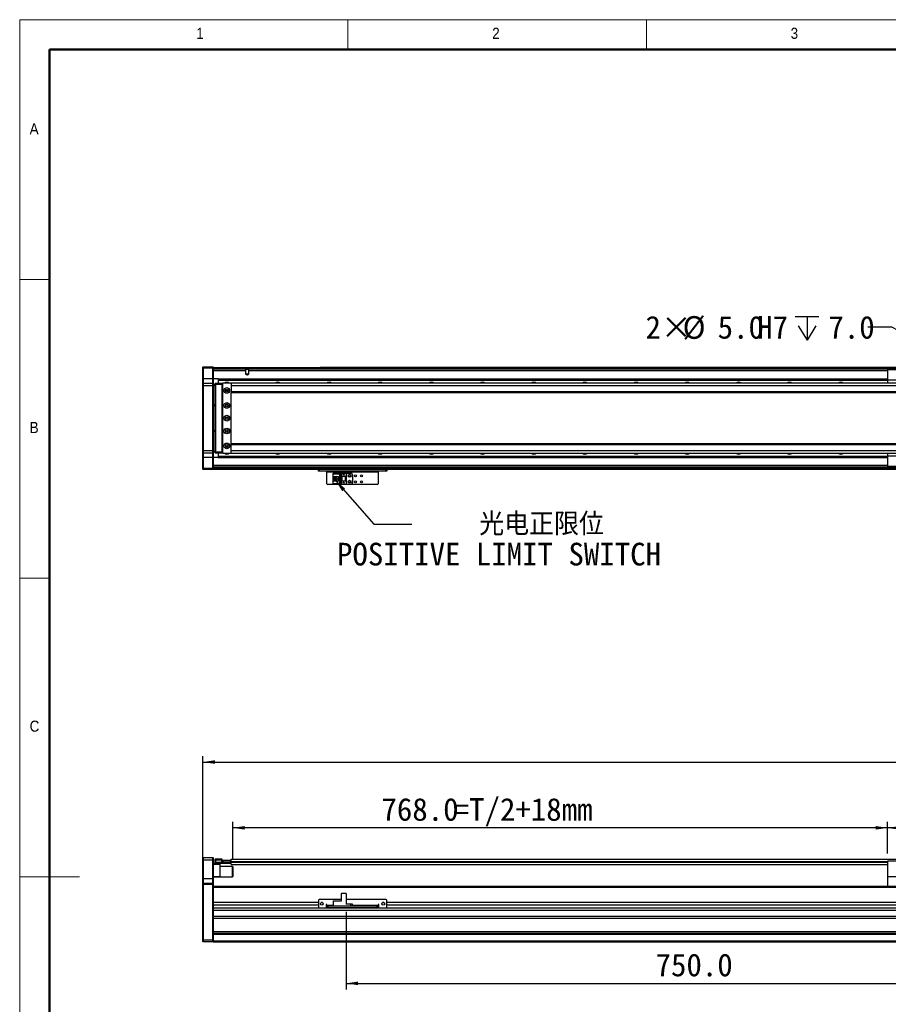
# Model space of a CAD drawing. Header units: millimetres. Extents: x 35 to 2905, y 35 to 2044.
# Tile 2 of 7: x 35 to 1054, y 890 to 2044. Entities that reach past the tile are written whole.
import ezdxf

# ---------------------------------------------------------------- set-up
doc = ezdxf.new("R2010")
doc.units = ezdxf.units.MM
doc.header["$LTSCALE"] = 7
doc.layers.add('DIMNS', color=7, linetype='Continuous')
doc.styles.add('SLDTEXTSTYLE1', font='Gothic.ttf', dxfattribs={"width": 0.913})
doc.styles.add('SLDTEXTSTYLE8', font='txt')
doc.styles.add('SLDTEXTSTYLE9', font='txt', dxfattribs={"bigfont": 'bigfont'})
doc.dimstyles.new('SLDDIMSTYLE0', dxfattribs={"dimtxt": 26.6, "dimasz": 14, "dimexe": 0, "dimexo": 0.0625, "dimgap": 6.65, "dimtad": 2, "dimdec": 1, "dimrnd": 1e-09, "dimzin": 4, "dimdsep": 46, "dimtxsty": 'SLDTEXTSTYLE8', "dimsah": 1, "dimcen": 0.09, "dimadec": 0, "dimazin": 1, "dimtfac": 1, "dimtdec": 1, "dimtofl": 0, "dimtmove": 0, "dimatfit": 3, "dimfxl": 0, "dimfrac": 2, "dimtolj": 1, "dimtzin": 12, "dimarcsym": 0})
doc.dimstyles.new('SLDDIMSTYLE3', dxfattribs={"dimtxt": 0.18, "dimasz": 14, "dimexe": 0, "dimexo": 0.0625, "dimgap": 0, "dimtad": 0, "dimtih": 1, "dimtoh": 1, "dimdec": 0, "dimrnd": 1e-09, "dimzin": 0, "dimdsep": 46, "dimtxsty": 'Standard', "dimsah": 1, "dimcen": 0.09, "dimadec": 0, "dimazin": 0, "dimtfac": 14, "dimtdec": 0, "dimtofl": 0, "dimtmove": 0, "dimatfit": 3, "dimfxl": 0, "dimfrac": 2, "dimtolj": 1, "dimtzin": 0, "dimarcsym": 0})
doc.dimstyles.new('SLDDIMSTYLE7', dxfattribs={"dimtxt": 26.6, "dimasz": 14, "dimexe": 0, "dimexo": 0.0625, "dimgap": 6.65, "dimtad": 0, "dimtih": 1, "dimtoh": 1, "dimdec": 1, "dimrnd": 1e-09, "dimzin": 4, "dimdsep": 46, "dimtxsty": 'SLDTEXTSTYLE8', "dimsah": 1, "dimcen": 0, "dimadec": 0, "dimazin": 1, "dimtfac": 1, "dimtdec": 1, "dimtofl": 0, "dimtmove": 0, "dimatfit": 3, "dimfxl": 0, "dimfrac": 2, "dimtolj": 1, "dimtzin": 12, "dimarcsym": 0})

# ---------------------------------------------------------------- blocks, each defined once
blk = doc.blocks.new('_D')
at = {"layer": 'DIMNS'}
for p, q in [((249.9, 1039.4), (249.9, 1181)), ((2105.9, 1039.4), (2105.9, 1181)), ((249.9, 1174), (2105.9, 1174))]:
    blk.add_line(p, q, dxfattribs=at)
for points in [[(249.9, 1174), (263.9, 1171.9), (263.9, 1176.1)], [(2105.9, 1174), (2091.9, 1176.1), (2091.9, 1171.9)]]:
    blk.add_solid(points, dxfattribs=at)
at = {"layer": 'DIMNS', "insert": (1114.3, 1208.9), "char_height": 26.6, "attachment_point": 1, "style": 'SLDTEXTSTYLE8'}
blk.add_mtext('1856.0', dxfattribs=at)
blk = doc.blocks.new('_D_1')
at = {"layer": 'DIMNS'}
for p, q in [((284.9, 1060.1), (284.9, 1103.9)), ((1052.9, 1096.9), (284.9, 1096.9)), ((1052.9, 1066.9), (1052.9, 1103.9))]:
    blk.add_line(p, q, dxfattribs=at)
for points in [[(284.9, 1096.9), (298.9, 1094.8), (298.9, 1099)], [(1052.9, 1096.9), (1038.9, 1099), (1038.9, 1094.8)]]:
    blk.add_solid(points, dxfattribs=at)
at = {"layer": 'DIMNS', "char_height": 26.6, "attachment_point": 1, "style": 'SLDTEXTSTYLE8'}
for s, insert in [('768.0', (459.3, 1131.8)), ('=T/2+18mm', (544, 1131.8))]:
    blk.add_mtext(s, dxfattribs=dict(at, insert=insert))
blk = doc.blocks.new('_D_3')
at = {"layer": 'DIMNS'}
for p, q in [((1052.9, 1066.9), (1052.9, 1103.8)), ((1302.9, 1096.8), (1052.9, 1096.8)), ((1302.9, 1066.9), (1302.9, 1103.8))]:
    blk.add_line(p, q, dxfattribs=at)
for points in [[(1052.9, 1096.8), (1066.9, 1094.7), (1066.9, 1098.9)], [(1302.9, 1096.8), (1288.9, 1098.9), (1288.9, 1094.7)]]:
    blk.add_solid(points, dxfattribs=at)
at = {"layer": 'DIMNS', "insert": (1123.9, 1131.7), "char_height": 26.6, "attachment_point": 1, "style": 'SLDTEXTSTYLE8'}
blk.add_mtext('250.0', dxfattribs=at)
blk = doc.blocks.new('_D_4')
at = {"layer": 'DIMNS'}
for p, q in [((1167.9, 1005.6), (1167.9, 907.6)), ((417.9, 998.6), (417.9, 907.6)), ((417.9, 914.6), (1167.9, 914.6))]:
    blk.add_line(p, q, dxfattribs=at)
for points in [[(417.9, 914.6), (431.9, 912.5), (431.9, 916.7)], [(1167.9, 914.6), (1153.9, 916.7), (1153.9, 912.5)]]:
    blk.add_solid(points, dxfattribs=at)
at = {"layer": 'DIMNS', "insert": (780.8, 949.5), "char_height": 26.6, "attachment_point": 1, "style": 'SLDTEXTSTYLE8'}
blk.add_mtext('750.0', dxfattribs=at)
blk = doc.blocks.new('SW_SYMBOL_HOLE_DEPTH')
at = {"layer": 'DIMNS', "color": 0}
for p, q in [((0, 6125), (5600, 6125)), ((2800, 6125), (2800, 525)), ((700, 3885), (2800, 525)), ((4900, 3885), (2800, 525))]:
    blk.add_line(p, q, dxfattribs=at)
blk = doc.blocks.new('_D_23')
at = {"layer": 'DIMNS'}
for p, q in [((1057.8, 1683.5), (1029.8, 1683.5)), ((1163.2, 1628.1), (1057.8, 1683.5))]:
    blk.add_line(p, q, dxfattribs=at)
blk.add_solid([(1163.2, 1628.1), (1151.8, 1636.5), (1149.8, 1632.8)], dxfattribs=at)
at = {"layer": 'DIMNS', "xscale": 0.004985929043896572, "yscale": 0.004985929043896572, "zscale": 0.004985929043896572}
blk.add_blockref('SW_SYMBOL_HOLE_DEPTH', (944.5, 1665.8), dxfattribs=at)
at = {"layer": 'DIMNS', "char_height": 26.6, "attachment_point": 1, "style": 'SLDTEXTSTYLE8'}
for s, insert in [('2×', (769, 1696.8)), ('%%c', (812.5, 1696.6)), ('5.0', (853.6, 1696.8)), ('H7', (900, 1696.8)), ('7.0', (983.5, 1696.8))]:
    blk.add_mtext(s, dxfattribs=dict(at, insert=insert))
blk = doc.blocks.new('SW_NOTE_5')
at = {"layer": 'DIMNS', "color": 0, "char_height": 26.6, "attachment_point": 2}
for s, insert, style in [('    光电正限位', (104.9, 13.4), 'SLDTEXTSTYLE9'), ('POSITIVE LIMIT SWITCH', (102.4, -21.8), 'SLDTEXTSTYLE8')]:
    blk.add_mtext(s, dxfattribs=dict(at, insert=insert, style=style))

msp = doc.modelspace()

# ---------------------------------------------------------------- linework, layer by layer
at = {"color": 7, "linetype": 'Continuous', "lineweight": 18}
for p, q in [((2905, 2044), (35, 2044)), ((35, 2044), (35, 35)), ((420, 2009), (420, 2044)), ((770, 2044), (770, 2009)), ((70, 2009), (2870, 2009)), ((70, 2009), (70, 70)), ((70, 1739.5), (35, 1739.5)), ((35, 1389.5), (70, 1389.5)), ((35, 1039.5), (105, 1039.5))]:
    msp.add_line(p, q, dxfattribs=at)
at = {"color": 7, "linetype": 'Continuous', "lineweight": 50}
for p, q in [((2870, 2009), (70, 2009)), ((70, 2009), (70, 70))]:
    msp.add_line(p, q, dxfattribs=at)
at = {"color": 7, "linetype": 'Continuous', "lineweight": 25}
for p, q in [((249.91, 1636.68), (250.21, 1636.98)), ((249.91, 1635.48), (249.91, 1636.68)), ((249.91, 1635.48), (250.21, 1635.48)), ((249.91, 1622.98), (249.91, 1635.48)), ((250.21, 1636.98), (250.21, 1635.48)), ((250.21, 1636.98), (261.61, 1636.98)), ((250.21, 1635.48), (250.21, 1622.98)), ((261.61, 1635.48), (250.21, 1635.48)), ((261.61, 1635.48), (261.61, 1636.98)), ((261.61, 1636.98), (261.91, 1636.68)), ((261.61, 1622.98), (261.61, 1635.48)), ((261.61, 1635.48), (261.91, 1635.48)), ((261.91, 1636.68), (261.91, 1635.48)), ((261.91, 1636.48), (1078.91, 1636.48)), ((261.91, 1635.48), (261.91, 1622.98)), ((1078.91, 1634.49), (261.91, 1634.49)), ((300.27, 1632.49), (261.91, 1632.49)), ((300.27, 1628.38), (300.27, 1632.49)), ((303.54, 1628.38), (300.27, 1628.38)), ((303.54, 1632.49), (303.54, 1628.38)), ((387.41, 1636.78), (1078.91, 1636.78)), ((387.41, 1636.78), (387.41, 1636.58)), ((387.41, 1636.58), (1078.91, 1636.58)), ((387.41, 1636.48), (387.41, 1636.58)), ((1302.91, 1633.48), (1052.91, 1633.48)), ((1052.91, 1633.48), (1052.91, 1621.48)), ((249.91, 1622.98), (250.21, 1622.98)), ((249.91, 1617.68), (249.91, 1622.98)), ((250.21, 1617.98), (249.91, 1617.68)), ((249.91, 1614.98), (249.91, 1617.68)), ((250.21, 1622.98), (250.21, 1617.98)), ((261.61, 1622.98), (250.21, 1622.98)), ((250.21, 1617.98), (250.21, 1614.98)), ((250.21, 1617.98), (261.61, 1617.98)), ((261.61, 1617.98), (261.61, 1622.98)), ((261.61, 1622.98), (261.91, 1622.98)), ((261.61, 1614.98), (261.61, 1617.98)), ((261.61, 1617.98), (261.91, 1617.68)), ((267.91, 1622.99), (261.91, 1622.99)), ((261.91, 1622.98), (261.91, 1617.68)), ((261.91, 1617.68), (261.91, 1614.98)), ((261.91, 1616.48), (264.41, 1616.48)), ((264.41, 1617.68), (264.71, 1617.98)), ((264.41, 1616.48), (264.41, 1617.68)), ((264.41, 1537.48), (264.41, 1616.48)), ((264.41, 1616.48), (264.71, 1616.48)), ((264.71, 1617.98), (264.71, 1616.48)), ((264.71, 1617.98), (271.91, 1617.98)), ((264.71, 1616.48), (264.71, 1537.48)), ((271.91, 1616.48), (264.71, 1616.48)), ((267.91, 1622.99), (1052.91, 1622.99)), ((267.91, 1622.99), (267.91, 1622.7)), ((267.91, 1622.7), (1052.91, 1622.7)), ((267.91, 1622.7), (267.91, 1621.8)), ((267.91, 1621.8), (1052.91, 1621.8)), ((267.91, 1621.8), (267.91, 1621.5)), ((267.91, 1621.5), (1052.91, 1621.5)), ((267.91, 1621.5), (267.91, 1617.98)), ((271.91, 1617.98), (271.91, 1616.48)), ((271.91, 1617.98), (273.41, 1617.98)), ((273.11, 1617.68), (271.91, 1617.68)), ((271.91, 1616.48), (271.91, 1537.48)), ((272.91, 1615.98), (272.41, 1615.98)), ((272.41, 1615.98), (272.41, 1537.98)), ((273.41, 1617.98), (272.91, 1617.48)), ((272.91, 1617.48), (272.91, 1536.48)), ((282.41, 1617.98), (273.41, 1617.98)), ((282.91, 1617.48), (282.41, 1617.98)), ((2073.41, 1617.98), (282.91, 1617.98)), ((282.91, 1617.98), (282.91, 1617.48)), ((282.91, 1617.35), (282.91, 1617.48)), ((282.91, 1617.35), (282.91, 1614.98)), ((1302.91, 1621.48), (1052.91, 1621.48)), ((1052.91, 1621.48), (1052.91, 1617.98)), ((249.91, 1538.98), (249.91, 1614.98)), ((250.21, 1614.98), (249.91, 1614.98)), ((250.21, 1614.98), (250.21, 1538.98)), ((261.61, 1614.98), (250.21, 1614.98)), ((261.61, 1538.98), (261.61, 1614.98)), ((261.61, 1614.98), (261.91, 1614.98)), ((264.41, 1615.48), (261.91, 1615.48)), ((261.91, 1614.98), (261.91, 1538.98)), ((279.05, 1609.98), (276.76, 1609.98)), ((2073.91, 1614.98), (282.91, 1614.98)), ((282.91, 1614.98), (282.91, 1607.98)), ((2073.91, 1607.98), (282.91, 1607.98)), ((282.91, 1607.98), (282.91, 1606.98)), ((282.91, 1606.98), (2073.91, 1606.98)), ((282.91, 1546.98), (282.91, 1606.98)), ((261.91, 1592.48), (264.41, 1592.48)), ((264.41, 1591.48), (261.91, 1591.48)), ((261.91, 1562.48), (264.41, 1562.48)), ((264.41, 1561.48), (261.91, 1561.48)), ((2073.91, 1546.98), (282.91, 1546.98)), ((282.91, 1545.98), (282.91, 1546.98)), ((249.91, 1536.28), (249.91, 1538.98)), ((250.21, 1538.98), (249.91, 1538.98)), ((250.21, 1535.98), (249.91, 1536.28)), ((249.91, 1530.98), (249.91, 1536.28)), ((250.21, 1538.98), (250.21, 1535.98)), ((250.21, 1538.98), (261.61, 1538.98)), ((261.61, 1535.98), (250.21, 1535.98)), ((250.21, 1535.98), (250.21, 1530.98)), ((261.61, 1535.98), (261.61, 1538.98)), ((261.61, 1538.98), (261.91, 1538.98)), ((261.61, 1535.98), (261.91, 1536.28)), ((261.61, 1530.98), (261.61, 1535.98)), ((261.91, 1538.98), (261.91, 1536.28)), ((261.91, 1538.48), (264.41, 1538.48)), ((264.41, 1537.48), (261.91, 1537.48)), ((261.91, 1536.28), (261.91, 1530.98)), ((264.41, 1536.28), (264.41, 1537.48)), ((264.41, 1537.48), (264.71, 1537.48)), ((264.41, 1536.28), (264.71, 1535.98)), ((264.71, 1537.48), (264.71, 1535.98)), ((264.71, 1537.48), (271.91, 1537.48)), ((271.91, 1535.98), (264.71, 1535.98)), ((267.91, 1535.98), (267.91, 1532.46)), ((271.91, 1537.48), (271.91, 1535.98)), ((271.91, 1536.28), (273.11, 1536.28)), ((273.41, 1535.98), (271.91, 1535.98)), ((272.41, 1537.98), (272.91, 1537.98)), ((272.91, 1536.48), (273.41, 1535.98)), ((273.41, 1535.98), (282.41, 1535.98)), ((276.76, 1543.98), (279.05, 1543.98)), ((282.41, 1535.98), (282.91, 1536.48)), ((282.91, 1545.98), (2073.91, 1545.98)), ((282.91, 1538.98), (282.91, 1545.98)), ((282.91, 1538.98), (2073.91, 1538.98)), ((282.91, 1536.62), (282.91, 1538.98)), ((282.91, 1536.48), (282.91, 1536.62)), ((282.91, 1535.98), (282.91, 1536.48)), ((282.91, 1535.98), (2073.41, 1535.98)), ((1052.91, 1535.98), (1052.91, 1532.48)), ((250.21, 1530.98), (249.91, 1530.98)), ((249.91, 1518.48), (249.91, 1530.98)), ((261.61, 1530.98), (250.21, 1530.98)), ((250.21, 1530.98), (250.21, 1518.48)), ((261.91, 1530.98), (261.61, 1530.98)), ((261.61, 1518.48), (261.61, 1530.98)), ((261.91, 1530.98), (261.91, 1518.48)), ((267.91, 1530.98), (261.91, 1530.98)), ((267.91, 1532.46), (1052.91, 1532.46)), ((267.91, 1532.46), (267.91, 1532.17)), ((267.91, 1532.17), (1052.91, 1532.17)), ((267.91, 1532.17), (267.91, 1531.27)), ((267.91, 1531.27), (1052.91, 1531.27)), ((267.91, 1531.27), (267.91, 1530.98)), ((267.91, 1530.98), (1052.91, 1530.98)), ((1302.91, 1532.48), (1052.91, 1532.48)), ((1052.91, 1532.48), (1052.91, 1520.48)), ((250.21, 1518.48), (249.91, 1518.48)), ((249.91, 1517.28), (249.91, 1518.48)), ((250.21, 1516.98), (249.91, 1517.28)), ((250.21, 1518.48), (250.21, 1516.98)), ((250.21, 1518.48), (261.61, 1518.48)), ((261.61, 1516.98), (250.21, 1516.98)), ((261.61, 1516.98), (261.61, 1518.48)), ((261.91, 1518.48), (261.61, 1518.48)), ((261.91, 1517.28), (261.61, 1516.98)), ((1167.91, 1519.48), (261.91, 1519.48)), ((261.91, 1518.48), (261.91, 1517.28)), ((261.91, 1517.28), (261.91, 1516.98)), ((1167.91, 1516.98), (261.91, 1516.98)), ((385.41, 1514.98), (385.41, 1516.98)), ((386.41, 1514.98), (385.41, 1514.98)), ((386.41, 1516.98), (386.41, 1514.98)), ((464.41, 1514.98), (386.41, 1514.98)), ((395.41, 1514.98), (395.41, 1513.98)), ((395.41, 1513.98), (455.41, 1513.98)), ((395.41, 1500.18), (395.41, 1513.98)), ((402.71, 1511.88), (402.71, 1512.68)), ((402.71, 1512.68), (411.91, 1512.68)), ((411.01, 1511.88), (402.71, 1511.88)), ((402.71, 1511.88), (402.71, 1511.38)), ((410.51, 1511.38), (411.01, 1511.88)), ((411.01, 1500.08), (411.01, 1511.88)), ((411.91, 1512.68), (411.91, 1508.98)), ((411.91, 1512.68), (417.91, 1512.68)), ((417.91, 1512.68), (417.91, 1508.98)), ((417.91, 1512.68), (423.41, 1512.68)), ((455.41, 1513.98), (455.41, 1514.98)), ((455.41, 1513.98), (455.41, 1500.18)), ((464.41, 1514.98), (464.41, 1516.98)), ((465.41, 1514.98), (464.41, 1514.98)), ((465.41, 1516.98), (465.41, 1514.98)), ((1302.91, 1520.48), (1052.91, 1520.48)), ((395.41, 1500.18), (396.41, 1499.18)), ((410.51, 1511.38), (402.71, 1511.38)), ((402.71, 1508.78), (402.71, 1511.38)), ((402.71, 1508.78), (408.91, 1508.78)), ((402.71, 1503.18), (402.71, 1508.78)), ((408.91, 1503.18), (402.71, 1503.18)), ((402.71, 1500.58), (402.71, 1503.18)), ((402.71, 1500.58), (410.51, 1500.58)), ((402.71, 1500.58), (402.71, 1500.08)), ((404.01, 1503.18), (404.01, 1508.78)), ((404.51, 1508.43), (404.51, 1508.78)), ((408.91, 1508.43), (404.51, 1508.43)), ((404.51, 1503.53), (404.51, 1508.43)), ((404.51, 1503.18), (404.51, 1503.53)), ((404.51, 1503.53), (408.91, 1503.53)), ((407.31, 1506.78), (405.47, 1506.78)), ((405.47, 1506.78), (405.47, 1505.18)), ((405.47, 1505.18), (407.31, 1505.18)), ((407.31, 1506.78), (407.31, 1505.18)), ((408.91, 1508.78), (408.91, 1503.18)), ((410.51, 1500.58), (410.51, 1511.38)), ((411.01, 1500.08), (410.51, 1500.58)), ((411.91, 1508.98), (417.91, 1508.98)), ((411.91, 1508.98), (411.91, 1502.98)), ((411.91, 1502.98), (411.91, 1499.28)), ((417.91, 1502.98), (411.91, 1502.98)), ((412.41, 1508.98), (412.41, 1502.98)), ((412.71, 1508.98), (412.71, 1502.98)), ((414.31, 1511.18), (414.51, 1511.18)), ((414.91, 1509.98), (414.31, 1511.18)), ((414.31, 1501.58), (414.51, 1501.58)), ((414.91, 1500.38), (414.31, 1501.58)), ((414.51, 1511.58), (415.31, 1511.58)), ((414.51, 1511.18), (414.51, 1511.58)), ((414.51, 1501.98), (415.31, 1501.98)), ((414.51, 1501.58), (414.51, 1501.98)), ((415.51, 1511.18), (414.91, 1509.98)), ((415.51, 1501.58), (414.91, 1500.38)), ((415.31, 1511.58), (415.31, 1511.18)), ((415.31, 1511.18), (415.51, 1511.18)), ((415.31, 1501.98), (415.31, 1501.58)), ((415.31, 1501.58), (415.51, 1501.58)), ((417.11, 1502.98), (417.11, 1508.98)), ((417.41, 1502.98), (417.41, 1508.98)), ((417.91, 1508.98), (417.91, 1502.98)), ((417.91, 1502.98), (417.91, 1499.28)), ((425.41, 1510.68), (425.41, 1501.28)), ((454.41, 1499.18), (455.41, 1500.18)), ((454.41, 1499.18), (396.41, 1499.18)), ((402.71, 1500.08), (411.01, 1500.08)), ((402.71, 1499.28), (402.71, 1500.08)), ((411.91, 1499.28), (402.71, 1499.28)), ((417.91, 1499.28), (411.91, 1499.28)), ((423.41, 1499.28), (417.91, 1499.28)), ((250.21, 1061.97), (249.91, 1061.67)), ((249.91, 1058.97), (249.91, 1061.67)), ((250.21, 1061.97), (250.21, 1058.97)), ((250.21, 1061.97), (261.61, 1061.97)), ((261.61, 1058.97), (261.61, 1061.97)), ((261.61, 1061.97), (261.91, 1061.67)), ((261.91, 1061.67), (261.91, 1058.97)), ((250.21, 1058.97), (249.91, 1058.97)), ((249.91, 1036.97), (249.91, 1058.97)), ((250.21, 1058.97), (250.21, 1036.97)), ((261.61, 1058.97), (250.21, 1058.97)), ((261.61, 1036.97), (261.61, 1058.97)), ((261.61, 1058.97), (261.91, 1058.97)), ((261.91, 1058.97), (261.91, 1036.97)), ((261.91, 1054.97), (264.71, 1054.97)), ((269.91, 1053.97), (261.91, 1053.97)), ((264.41, 1060.17), (264.71, 1060.47)), ((264.41, 1058.97), (264.41, 1060.17)), ((264.41, 1056.47), (264.41, 1058.97)), ((264.41, 1058.97), (264.71, 1058.97)), ((264.41, 1055.27), (264.41, 1056.47)), ((264.71, 1056.47), (264.41, 1056.47)), ((264.71, 1054.97), (264.41, 1055.27)), ((264.71, 1060.47), (264.71, 1058.97)), ((264.71, 1060.47), (271.91, 1060.47)), ((264.71, 1058.97), (264.71, 1056.47)), ((271.91, 1058.97), (264.71, 1058.97)), ((264.71, 1056.47), (264.71, 1054.97)), ((264.71, 1056.47), (282.11, 1056.47)), ((282.11, 1054.97), (264.71, 1054.97)), ((269.91, 1054.97), (269.91, 1053.97)), ((269.91, 1053.97), (269.91, 1039.97)), ((284.61, 1051.47), (269.91, 1051.47)), ((271.91, 1060.47), (271.91, 1058.97)), ((271.91, 1056.67), (271.91, 1058.97)), ((271.91, 1056.97), (282.11, 1056.97)), ((282.11, 1056.67), (271.91, 1056.67)), ((272.41, 1056.97), (272.41, 1057.17)), ((272.41, 1057.17), (272.91, 1057.17)), ((272.91, 1057.17), (272.91, 1059.17)), ((272.91, 1059.17), (273.41, 1059.17)), ((273.41, 1057.17), (272.91, 1057.17)), ((273.41, 1059.17), (273.41, 1057.17)), ((273.41, 1059.17), (282.41, 1059.17)), ((273.41, 1057.17), (282.41, 1057.17)), ((282.11, 1056.97), (282.11, 1056.67)), ((282.11, 1056.97), (282.41, 1056.67)), ((282.11, 1056.97), (282.91, 1056.97)), ((282.11, 1056.47), (282.11, 1056.67)), ((282.11, 1056.67), (282.41, 1056.67)), ((282.11, 1054.97), (282.11, 1056.47)), ((282.11, 1056.47), (282.41, 1056.47)), ((282.11, 1054.97), (282.41, 1055.27)), ((282.41, 1057.17), (282.41, 1059.17)), ((282.41, 1059.17), (282.91, 1059.17)), ((282.91, 1057.17), (282.41, 1057.17)), ((282.41, 1056.67), (282.41, 1056.47)), ((282.41, 1056.47), (282.41, 1055.27)), ((282.91, 1060.32), (2073.91, 1060.32)), ((282.91, 1059.17), (282.91, 1060.32)), ((282.91, 1059.17), (282.91, 1058.98)), ((282.91, 1057.32), (282.91, 1058.98)), ((282.91, 1056.82), (282.91, 1057.32)), ((282.91, 1053.82), (282.91, 1056.82)), ((282.91, 1053.82), (1052.91, 1053.82)), ((284.91, 1051.17), (284.61, 1051.47)), ((284.61, 1039.87), (284.61, 1051.47)), ((284.91, 1051.17), (284.91, 1040.15)), ((1302.91, 1057.97), (1052.91, 1057.97)), ((1052.91, 1057.97), (1052.91, 1039.47)), ((261.91, 1039.97), (269.91, 1039.97)), ((269.91, 1038.97), (261.91, 1038.97)), ((269.91, 1039.97), (269.91, 1038.97)), ((269.91, 1039.47), (284.61, 1039.47)), ((284.61, 1039.47), (284.61, 1039.87)), ((284.61, 1039.47), (284.91, 1039.77)), ((284.91, 1040.15), (284.91, 1039.77)), ((1167.91, 1039.47), (1052.91, 1039.47)), ((1052.91, 1039.47), (1052.91, 1027.97)), ((250.21, 1036.97), (249.91, 1036.97)), ((249.91, 1031.67), (249.91, 1036.97)), ((250.21, 1031.97), (249.91, 1031.67)), ((249.91, 1030.47), (249.91, 1031.67)), ((249.91, 965.59), (249.91, 1030.47)), ((250.21, 1030.47), (249.91, 1030.47)), ((250.21, 1036.97), (250.21, 1031.97)), ((261.61, 1036.97), (250.21, 1036.97)), ((250.21, 1031.97), (250.21, 1030.47)), ((250.21, 1031.97), (261.61, 1031.97)), ((250.21, 1030.47), (250.21, 965.47)), ((261.61, 1030.47), (250.21, 1030.47)), ((261.61, 1031.97), (261.61, 1036.97)), ((261.91, 1036.97), (261.61, 1036.97)), ((261.61, 1030.47), (261.61, 1031.97)), ((261.91, 1031.67), (261.61, 1031.97)), ((261.61, 965.47), (261.61, 1030.47)), ((261.91, 1030.47), (261.61, 1030.47)), ((261.91, 1036.97), (261.91, 1031.67)), ((261.91, 1031.67), (261.91, 1030.47)), ((261.91, 1030.47), (261.91, 1027.68)), ((1167.91, 1027.97), (261.91, 1027.97)), ((261.91, 1027.68), (261.91, 1026.97)), ((261.91, 1026.97), (261.91, 1009.52)), ((411.91, 1019.87), (411.91, 1010.97)), ((417.91, 1019.87), (411.91, 1019.87)), ((417.91, 1019.87), (417.91, 1007.47)), ((261.91, 1009.52), (261.91, 1006.12)), ((385.41, 1009.52), (261.91, 1009.52)), ((385.41, 1006.12), (261.91, 1006.12)), ((261.91, 1006.12), (261.91, 1002.6)), ((386.41, 1012.97), (385.41, 1011.97)), ((385.41, 1011.97), (385.41, 1003.97)), ((385.41, 1003.97), (386.41, 1002.97)), ((411.91, 1012.97), (386.41, 1012.97)), ((390.11, 1009.52), (388.7, 1009.52)), ((395.41, 1006.97), (394.41, 1006.97)), ((394.41, 1006.97), (394.41, 1002.97)), ((395.41, 1006.12), (394.41, 1006.12)), ((395.41, 1005.97), (395.41, 1006.97)), ((395.41, 1005.97), (395.41, 1004.97)), ((395.41, 1002.97), (395.41, 1004.97)), ((395.41, 1004.97), (396.41, 1004.97)), ((396.41, 1004.97), (396.41, 1002.97)), ((454.41, 1004.97), (396.41, 1004.97)), ((402.71, 1011.47), (410.51, 1011.47)), ((402.71, 1011.47), (402.71, 1010.97)), ((402.71, 1010.97), (402.71, 1004.97)), ((411.91, 1010.97), (402.71, 1010.97)), ((411.01, 1010.97), (410.51, 1011.47)), ((464.41, 1012.97), (417.91, 1012.97)), ((423.41, 1007.47), (417.91, 1007.47)), ((423.41, 1004.97), (423.41, 1007.47)), ((425.41, 1007.47), (423.41, 1007.47)), ((425.41, 1004.97), (425.41, 1007.47)), ((454.41, 1002.97), (454.41, 1004.97)), ((454.41, 1004.97), (455.41, 1004.97)), ((456.41, 1006.97), (455.41, 1006.97)), ((455.41, 1006.97), (455.41, 1005.97)), ((456.41, 1006.12), (455.41, 1006.12)), ((455.41, 1004.97), (455.41, 1005.97)), ((455.41, 1004.97), (455.41, 1002.97)), ((456.41, 1002.97), (456.41, 1006.97)), ((462.11, 1009.52), (460.7, 1009.52)), ((465.41, 1011.97), (464.41, 1012.97)), ((464.41, 1002.97), (465.41, 1003.97)), ((465.41, 1003.97), (465.41, 1011.97)), ((1890.41, 1009.52), (465.41, 1009.52)), ((1890.41, 1006.12), (465.41, 1006.12)), ((2093.91, 1002.6), (261.91, 1002.6)), ((261.91, 1002.6), (261.91, 1001.29)), ((261.91, 1001.29), (261.91, 965.59)), ((2093.91, 1000), (261.91, 1000)), ((2093.91, 993.07), (261.91, 993.07)), ((386.41, 1002.97), (394.41, 1002.97)), ((396.41, 1002.97), (395.41, 1002.97)), ((454.41, 1002.97), (396.41, 1002.97)), ((455.41, 1002.97), (454.41, 1002.97)), ((456.41, 1002.97), (464.41, 1002.97)), ((2093.91, 990.47), (261.91, 990.47)), ((2093.91, 974.97), (261.91, 974.97)), ((2093.91, 972.97), (261.91, 972.97)), ((2093.91, 971.97), (261.91, 971.97)), ((249.91, 963.77), (249.91, 965.59)), ((249.91, 965.59), (250.21, 965.47)), ((249.91, 963.77), (250.21, 963.47)), ((250.21, 965.47), (250.21, 963.47)), ((250.21, 965.47), (261.61, 965.47)), ((261.61, 963.47), (250.21, 963.47)), ((261.91, 965.59), (261.61, 965.47)), ((261.61, 963.47), (261.61, 965.47)), ((261.91, 963.77), (261.61, 963.47)), ((261.91, 965.59), (261.91, 965.39)), ((261.91, 965.39), (261.91, 963.97)), ((2093.91, 963.97), (261.91, 963.97)), ((261.91, 963.97), (261.91, 962.97)), ((2093.91, 962.97), (261.91, 962.97))]:
    msp.add_line(p, q, dxfattribs=at)
at = {"color": 8, "linetype": 'Continuous', "lineweight": 25}
for p, q in [((1078.91, 1635.98), (261.91, 1635.98)), ((1052.91, 1632.49), (303.54, 1632.49)), ((1052.91, 1521.48), (261.91, 1521.48)), ((1167.91, 1517.98), (261.91, 1517.98)), ((282.91, 1057.32), (1052.91, 1057.32)), ((282.91, 1056.82), (1052.91, 1056.82)), ((1167.91, 1026.97), (261.91, 1026.97)), ((402.71, 1005.97), (395.41, 1005.97)), ((455.41, 1005.97), (425.41, 1005.97))]:
    msp.add_line(p, q, dxfattribs=at)
at = {"color": 7, "linetype": 'Continuous', "lineweight": 25}
for centre, radius in [((277.91, 1609.48), 3.36), ((277.91, 1609.48), 1.7), ((277.91, 1609.48), 1.25), ((277.91, 1591.98), 3.36), ((277.91, 1591.98), 1.7), ((277.91, 1591.98), 1.25), ((277.91, 1576.98), 3.36), ((277.91, 1576.98), 1.7), ((277.91, 1576.98), 1.25), ((277.91, 1561.98), 3.36), ((277.91, 1561.98), 1.7), ((277.91, 1561.98), 1.25), ((277.91, 1544.48), 3.36), ((277.91, 1544.48), 1.7), ((277.91, 1544.48), 1.25), ((421.91, 1509.48), 1.75), ((421.91, 1502.48), 1.75), ((421.91, 1509.48), 1.25), ((421.91, 1502.48), 1.25), ((428.91, 1509.48), 1.25), ((428.91, 1502.48), 1.25), ((435.91, 1509.48), 1.25), ((435.91, 1502.48), 1.25), ((389.41, 1007.97), 1.7), ((461.41, 1007.97), 1.7)]:
    msp.add_circle(centre, radius, dxfattribs=at)
for centre, radius, start, end in [((277.91, 1615.49), 3.75, 41.71073, 138.28927), ((337.91, 1615.49), 3.75, 41.71072, 138.28928), ((397.91, 1615.49), 3.75, 41.71072, 138.28928), ((457.91, 1615.49), 3.75, 41.71072, 138.28928), ((517.91, 1615.49), 3.75, 41.71072, 138.28928), ((577.91, 1615.49), 3.75, 41.71072, 138.28928), ((637.91, 1615.49), 3.75, 41.71072, 138.28928), ((697.91, 1615.49), 3.75, 41.71072, 138.28928), ((757.91, 1615.49), 3.75, 41.71072, 138.28928), ((817.91, 1615.49), 3.75, 41.71072, 138.28928), ((877.91, 1615.49), 3.75, 41.71072, 138.28928), ((937.91, 1615.49), 3.75, 41.71072, 138.28928), ((997.91, 1615.49), 3.75, 41.71072, 138.28928), ((277.91, 1538.48), 3.75, 221.71073, 318.28927), ((337.91, 1538.48), 3.75, 221.71072, 318.28928), ((397.91, 1538.48), 3.75, 221.71072, 318.28928), ((457.91, 1538.48), 3.75, 221.71072, 318.28928), ((517.91, 1538.48), 3.75, 221.71072, 318.28928), ((577.91, 1538.48), 3.75, 221.71072, 318.28928), ((637.91, 1538.48), 3.75, 221.71072, 318.28928), ((697.91, 1538.48), 3.75, 221.71072, 318.28928), ((757.91, 1538.48), 3.75, 221.71072, 318.28928), ((817.91, 1538.48), 3.75, 221.71072, 318.28928), ((877.91, 1538.48), 3.75, 221.71072, 318.28928), ((937.91, 1538.48), 3.75, 221.71072, 318.28928), ((997.91, 1538.48), 3.75, 221.71072, 318.28928), ((423.41, 1510.68), 2, 0, 90), ((423.41, 1501.28), 2, 270, 0)]:
    msp.add_arc(centre, radius, start, end, dxfattribs=at)
for points, knots in [([(300.27, 1632.49), (300.26, 1632.71), (300.26, 1633.16), (300.25, 1633.72), (300.35, 1634.12), (300.57, 1634.34), (300.92, 1634.45), (301.36, 1634.48), (301.88, 1634.49), (302.43, 1634.48), (302.92, 1634.45), (303.27, 1634.32), (303.47, 1634.09), (303.55, 1633.74), (303.56, 1633.27), (303.54, 1632.83), (303.54, 1632.56), (303.54, 1632.49)], [0, 0, 0, 0, 0.086025, 0.1721101, 0.2388937, 0.3059897, 0.3660761, 0.4278964, 0.4954475, 0.5659781, 0.63668, 0.7046345, 0.7662102, 0.8264366, 0.8944772, 0.9748275, 1, 1, 1, 1]), ([(303.54, 1628.38), (303.2, 1628.19), (302.7, 1627.9), (302.17, 1627.56), (301.9, 1627.5), (301.74, 1627.54), (301.5, 1627.66), (301.09, 1627.9), (300.66, 1628.15), (300.35, 1628.33), (300.27, 1628.38)], [0, 0, 0, 0, 0.3195683, 0.4642537, 0.5013585, 0.5381705, 0.5986789, 0.7095157, 0.9212198, 1, 1, 1, 1])]:
    msp.add_open_spline(points, degree=3, knots=knots, dxfattribs=at)

# ---------------------------------------------------------------- block references
at = {"layer": 'DIMNS'}
msp.add_blockref('SW_NOTE_5', (494.77, 1452.77), dxfattribs=at)

# ---------------------------------------------------------------- texts
at = {"color": 7, "linetype": 'Continuous', "lineweight": 0, "char_height": 12.96, "attachment_point": 1, "style": 'SLDTEXTSTYLE1'}
for s, insert in [('1', (242.08, 2034.52)), ('2', (589.17, 2034.52)), ('3', (939.17, 2034.52)), ('A', (46.67, 1922.52)), ('B', (46.67, 1572.52)), ('C', (46.67, 1222.52))]:
    msp.add_mtext(s, dxfattribs=dict(at, insert=insert))

# ---------------------------------------------------------------- dimensions: what is measured, and where the dimension line sits
at = {"layer": 'DIMNS'}
dim = msp.add_diameter_dim_2p(p1=(1167.62, 1625.82), p2=(1163.19, 1628.15), text='2×<>H7{\\fGDT;x}7.0', dimstyle='SLDDIMSTYLE7', dxfattribs=at)
dim.commit()
dim.dimension.update_dxf_attribs({"geometry": '_D_23', "text_midpoint": (899.4, 1683.53), "dimtype": 163})
for base, p1, p2, picture, middle in [((2105.91, 1173.97), (249.91, 1030.47), (2105.91, 1030.47), '_D', (1166.3, 1173.97)), ((1052.91, 1096.84), (1302.91, 1057.97), (1052.91, 1057.97), '_D_3', (1166.3, 1096.84)), ((1167.91, 914.63), (417.91, 1007.47), (1167.91, 1014.47), '_D_4', (823.14, 914.63))]:
    dim = msp.add_linear_dim(base=base, p1=p1, p2=p2, dimstyle='SLDDIMSTYLE0', dxfattribs=at)
    dim.commit()
    dim.dimension.update_dxf_attribs({"geometry": picture, "text_midpoint": middle, "dimtype": 160})
dim = msp.add_linear_dim(base=(284.91, 1096.94), p1=(1052.91, 1057.97), p2=(284.91, 1051.17), text='<>=T/2+18mm', dimstyle='SLDDIMSTYLE0', dxfattribs=at)
dim.commit()
dim.dimension.update_dxf_attribs({"geometry": '_D_1', "text_midpoint": (601.85, 1096.94), "dimtype": 160})

# ---------------------------------------------------------------- leaders
msp.add_leader([(405.76, 1503.53), (450.32, 1452.77), (494.77, 1452.77)], dimstyle='SLDDIMSTYLE3', dxfattribs=at)

doc.saveas('drawing.dxf')
